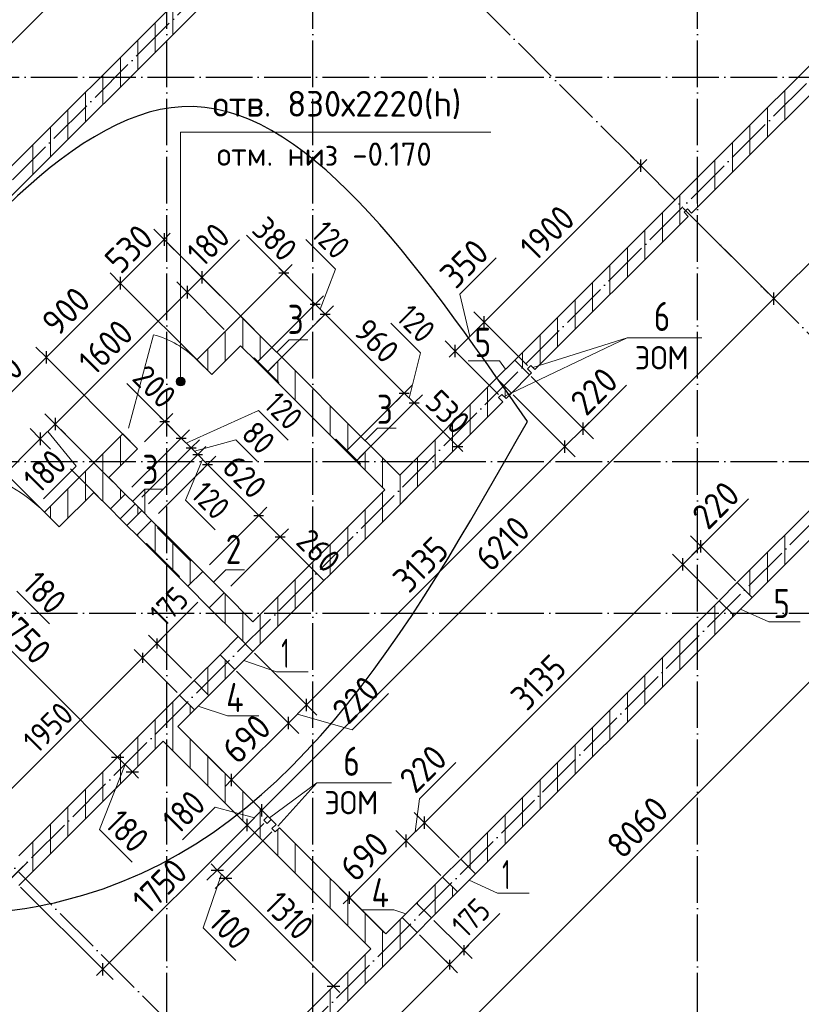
# Model space of a CAD drawing. Header units: millimetres. Extents: x -49773 to 2322955, y -3321 to 58485.
# Tile 59 of 256: x 280113 to 286818, y 20486 to 28937. Entities that reach past the tile are written whole.
import ezdxf

# ---------------------------------------------------------------- set-up
doc = ezdxf.new("R2010")
doc.units = ezdxf.units.MM
doc.linetypes.add('______11', pattern=[500, 400, -50, 0, -50])
doc.linetypes.add('______5', pattern=[1100, 800, -100, 100, -100])
for name, color, linetype, lineweight in [('Standard', 7, 'Continuous', 25), ('Высотная отметка (окна)', 7, 'Continuous', 13), ('Макрос окна_ общее', 7, 'Continuous', 13), ('Ограждение_ 2D надпись', 7, 'Continuous', 13), ('Размерная линия_ общее', 7, 'Continuous', 13), ('Размерная линия_ общее_1', 7, 'Continuous', 13), ('Стена_ общее', 7, 'Continuous', 35), ('Стена_ Сборный элемент', 7, 'Continuous', 35), ('тонкая', 7, 'Continuous', 25), ('Фундамент (1)', 7, 'Continuous', 35)]:
    doc.layers.add(name, color=color, linetype=linetype, lineweight=lineweight)
doc.layers.add('Осевая линия_ общее', color=7, linetype='______5', lineweight=13, true_color=0xa0a0a0)
doc.styles.add('ISOCPEUR', font='txt')

msp = doc.modelspace()

# ---------------------------------------------------------------- hatches: boundary and pattern name
at = {"layer": 'Высотная отметка (окна)', "linetype": 'Continuous', "lineweight": 13, "transparency": 33554687}
for points in [[(281461.5, 25849.7), (281526, 25849.7), (281512.5, 25863.2)], [(281461.5, 25849.7), (281512.5, 25863.2), (281475, 25863.2)], [(281475, 25863.2), (281512.5, 25863.2), (281493.8, 25868.5)], [(281456.3, 25830.9), (281531.3, 25830.9), (281526, 25849.7)], [(281456.3, 25830.9), (281526, 25849.7), (281461.5, 25849.7)], [(281461.5, 25812.2), (281531.3, 25830.9), (281456.3, 25830.9)], [(281461.5, 25812.2), (281526, 25812.2), (281531.3, 25830.9)], [(281475, 25798.7), (281526, 25812.2), (281461.5, 25812.2)], [(281475, 25798.7), (281512.5, 25798.7), (281526, 25812.2)], [(281512.5, 25798.7), (281475, 25798.7), (281493.8, 25793.4)]]:
    msp.add_hatch(color=7, dxfattribs=at).paths.add_polyline_path(points)

# ---------------------------------------------------------------- linework, layer by layer
at = {"layer": 'Высотная отметка (окна)', "color": 7, "linetype": 'Continuous', "lineweight": 13, "transparency": 33554687}
for p, q in [((284267.5, 25703.8), (285324.8, 26205.6)), ((281493.8, 25868.5), (281493.8, 25868.5)), ((281456.3, 25830.9), (281456.3, 25830.9)), ((281493.8, 25793.4), (281493.8, 25793.4)), ((281531.3, 25830.9), (281531.3, 25830.9))]:
    msp.add_line(p, q, dxfattribs=at)
msp.add_lwpolyline([(281493.8, 25830.9), (281493.8, 27972.9), (284153.8, 27972.9)], dxfattribs=at)
msp.add_circle((281493.8, 25830.9), 37.5, dxfattribs=at)
at = {"layer": 'Макрос окна_ общее', "color": 7, "linetype": 'Continuous', "lineweight": 13, "transparency": 33554687}
msp.add_line((281261.5, 26233.3), (281046.7, 25431.6), dxfattribs=at)
at = {"layer": 'Макрос окна_ общее', "color": 7, "linetype": 'Continuous', "lineweight": -3, "transparency": 33554687}
for p, q in [((282361.9, 26039.7), (282277, 26124.6)), ((282149.7, 25997.3), (282234.6, 25912.4)), ((284359.4, 26015), (284203.9, 25859.4)), ((284331.2, 25732.1), (284486.7, 25887.7)), ((283125.5, 25276), (283040.7, 25360.9)), ((282913.4, 25233.6), (282998.3, 25148.7)), ((281103.2, 24781.1), (281018.4, 24865.9)), ((280891.1, 24738.6), (280975.9, 24653.8)), ((281244.6, 24639.6), (281159.8, 24724.5)), ((281032.5, 24597.2), (281117.4, 24512.4)), ((281866.9, 24017.4), (281683.1, 24201.2)), ((286268.6, 24105.8), (286113.1, 23950.2)), ((281555.8, 24074), (281739.6, 23890.1)), ((286240.4, 23822.9), (286395.9, 23978.5)), ((281987.1, 23642.6), (281831.5, 23487)), ((281958.8, 23359.8), (282114.4, 23515.3)), ((281608.8, 23264.3), (281485.1, 23140.6)), ((281612.3, 23013.3), (281736.1, 23137)), ((283896.3, 21733.4), (283740.7, 21577.9)), ((283868, 21450.6), (284023.6, 21606.1)), ((283518, 21355.1), (283394.2, 21231.4)), ((283521.5, 21104.1), (283645.3, 21227.8))]:
    msp.add_line(p, q, dxfattribs=at)
at = {"layer": 'Макрос окна_ общее', "color": 7, "linetype": 'Continuous', "lineweight": 13, "transparency": 33554687}
for centre, radius in [((281046.7, 25431.6), 830), ((279370.8, 23755.8), 1350)]:
    msp.add_arc(centre, radius, 45, 75, dxfattribs=at)
at = {"layer": 'Ограждение_ 2D надпись', "color": 7, "linetype": 'Continuous', "lineweight": 13, "transparency": 33554687}
for p, q in [((281188, 24696.3), (281187.3, 24909.1)), ((282255.8, 22087), (282661.9, 22387.2))]:
    msp.add_line(p, q, dxfattribs=at)
for points in [[(284515, 25951.3), (285324.8, 26205.6), (285964.8, 26205.6)], [(282319.4, 26082.1), (282425.5, 26188.2), (282585.5, 26188.2)], [(283077.3, 25324.3), (283183.4, 25430.3), (283343.4, 25430.3)], [(281081.2, 24803.1), (281187.3, 24909.1), (281347.3, 24909.1)], [(281775, 24109.3), (281881, 24215.4), (282041, 24215.4)], [(282326.5, 22016.3), (282661.9, 22387.2), (283301.9, 22387.2)]]:
    msp.add_lwpolyline(points, dxfattribs=at)
at = {"layer": 'Осевая линия_ общее', "color": 253, "linetype": '______11', "lineweight": -3, "true_color": 0xa0a0a0, "transparency": 33554687}
for p, q in [((281376.6, 7354.9), (281376.6, 57434.9)), ((282626.6, 7354.9), (282626.6, 49944.9)), ((268028.8, 15539.2), (285190.3, 32700.6)), ((288563.2, 24561.9), (282100.2, 31024.8)), ((285926.6, 7354.9), (285926.6, 30574.9)), ((271019.9, 12548.1), (288181.4, 29709.6)), ((264706.6, 28444.9), (287736.6, 28444.9)), ((272929.1, 10638.9), (290090.5, 27800.4)), ((282863.9, 18862.6), (276401, 25325.5)), ((264706.6, 25144.9), (293526.6, 25144.9)), ((264706.6, 23844.9), (293526.6, 23844.9))]:
    msp.add_line(p, q, dxfattribs=at)
at = {"layer": 'Осевая линия_ общее', "color": 7, "linetype": 'Continuous', "lineweight": 13, "transparency": 33554687}
for points in [[(284281.7, 25937.2), (284229.7, 26009), (283959.7, 26009)], [(286295.9, 23878.5), (286538.6, 23767.8), (286808.6, 23767.8)], [(282036.6, 23437.5), (282317, 23340.7), (282587, 23340.7)], [(281643.8, 23044.8), (281894.6, 22961.2), (282164.6, 22961.2)], [(283969.5, 21552.1), (284212.2, 21441.4), (284482.2, 21441.4)], [(283426.6, 21263.8), (283322.1, 21298.6), (283052.1, 21298.6)]]:
    msp.add_lwpolyline(points, dxfattribs=at)
at = {"layer": 'Размерная линия_ общее', "color": 7, "linetype": 'Continuous', "lineweight": 13, "transparency": 33554687}
for p, q in [((276516.6, 25209.9), (282215.9, 30909.1)), ((286582.1, 26542.9), (288012, 27972.8)), ((285440.8, 27684.2), (285493.9, 27737.3)), ((284097.3, 26340.7), (285440.8, 27684.2)), ((281351.1, 27050.4), (280923.3, 26622.7)), ((281351.1, 27050.4), (281404.2, 27103.5)), ((281718.5, 26768.4), (281998.5, 27048.4)), ((283889.8, 26581.5), (284200.9, 26892.6)), ((281676, 26725.6), (281548.7, 26598.3)), ((281612.3, 26662), (281718.5, 26768.4)), ((281676, 26725.6), (281729, 26778.6)), ((280923.3, 26622.7), (280336.4, 26035.7)), ((282191, 22151.8), (286582.1, 26542.9)), ((283973.6, 26217), (283889.8, 26581.5)), ((283849.8, 26093.2), (284097.3, 26340.7)), ((280336.4, 26035.7), (279668.2, 25367.5)), ((283849.8, 26093.2), (283796.8, 26040.2)), ((285008.2, 25489.7), (285319.3, 25800.8)), ((280417.3, 25467), (280290.1, 25339.7)), ((284868.5, 25350.3), (285008.2, 25489.7)), ((284946.3, 25428.1), (284999.3, 25481.2)), ((280353.7, 25403.3), (280596.3, 25105.1)), ((284790.7, 25272.6), (284946.3, 25428.1)), ((280290.1, 25339.7), (278409.1, 23458.8)), ((282573.9, 23055.8), (284790.7, 25272.6)), ((280596.3, 25105.1), (280316.3, 24825.1)), ((286052.4, 24512.8), (286363.5, 24823.9)), ((282679.7, 19046.8), (288378.9, 24746.1)), ((285879.2, 24339.6), (286052.4, 24512.8)), ((285957, 24417.4), (286010, 24470.4)), ((285801.4, 24261.8), (285957, 24417.4)), ((283584.7, 22045.1), (285801.4, 24261.8)), ((280089.5, 24032.1), (280369.5, 23752.1)), ((282964.7, 22842.1), (283275.8, 23153.3)), ((282418.4, 22900.2), (282573.9, 23055.8)), ((282496.2, 22978), (282964.7, 22842.1)), ((280953.1, 22608.6), (281080.4, 22481.4)), ((281016.8, 22545), (280797.7, 21986.1)), ((281080.4, 22481.4), (281133.4, 22428.3)), ((283542.2, 22249.7), (283853.4, 22560.9)), ((281930.5, 22412.3), (281877.4, 22359.3)), ((283506.9, 21967.3), (283542.2, 22249.7)), ((281788.9, 22178.7), (281508.9, 21898.7)), ((282127.4, 22088.1), (281788.9, 22178.7)), ((282063.7, 22024.5), (282191, 22151.8)), ((280797.7, 21986.1), (281077.7, 21706.1)), ((280826.3, 20787.1), (282063.7, 22024.5)), ((283429.1, 21889.5), (283584.7, 22045.1)), ((282941.2, 21401.6), (283429.1, 21889.5)), ((281807.9, 21639.1), (281754.9, 21692.1)), ((281807.9, 21639.1), (281878.6, 21568.4)), ((281843.2, 21603.7), (281686.2, 21142.9)), ((282941.2, 21401.6), (282888.2, 21348.6)), ((281686.2, 21142.9), (281966.2, 20862.9)), ((280826.3, 20787.1), (280773.3, 20734)), ((282804.9, 20642), (282857.9, 20589))]:
    msp.add_line(p, q, dxfattribs=at)
at = {"layer": 'Размерная линия_ общее', "color": 253, "linetype": 'Continuous', "lineweight": -3, "true_color": 0xa0a0a0, "transparency": 33554687}
for p, q in [((285440.8, 27684.2), (285352.4, 27772.6)), ((285440.8, 27684.2), (285529.2, 27595.8)), ((285440.8, 27684.2), (285528.6, 27596.5)), ((281351.1, 27050.4), (281262.7, 27138.8)), ((281351.1, 27050.4), (281439.5, 26962.1)), ((281351.1, 27050.4), (282124.7, 26276.9)), ((281676, 26725.6), (281587.6, 26814)), ((280976.4, 26675.7), (280888, 26764.1)), ((281676, 26725.6), (281764.4, 26637.2)), ((281676, 26725.6), (281994.9, 26406.7)), ((280976.4, 26675.7), (281064.8, 26587.3)), ((280976.4, 26675.7), (281714.6, 25937.4)), ((281548.7, 26598.3), (281460.3, 26686.7)), ((286582.1, 26542.9), (286493.8, 26631.3)), ((281548.7, 26598.3), (281637.1, 26509.9)), ((286582.1, 26542.9), (286670.5, 26454.5)), ((284097.3, 26340.7), (284008.9, 26429.1)), ((284097.3, 26340.7), (284185.7, 26252.3)), ((284097.3, 26340.7), (284469, 25969)), ((280340, 26039.3), (280251.6, 26127.7)), ((283849.8, 26093.2), (283761.5, 26181.6)), ((280340, 26039.3), (280428.4, 25950.9)), ((280340, 26039.3), (281078.2, 25301)), ((283849.8, 26093.2), (283938.2, 26004.8)), ((283849.8, 26093.2), (284221.6, 25721.5)), ((280417.3, 25467), (280328.9, 25555.3)), ((280417.3, 25467), (280505.7, 25378.6)), ((284946.3, 25428.1), (284857.9, 25516.5)), ((279668.2, 25367.5), (280406.5, 24629.3)), ((280290.1, 25339.7), (280201.7, 25428.1)), ((284790.7, 25272.6), (284702.3, 25360.9)), ((284946.3, 25428.1), (285034.7, 25339.7)), ((280290.1, 25339.7), (280378.4, 25251.3)), ((280290.1, 25339.7), (280346.2, 25283.5)), ((284790.7, 25272.6), (284879.1, 25184.2)), ((280548.5, 25081.3), (280785.7, 24844)), ((285957, 24417.4), (285868.6, 24505.8)), ((285801.4, 24261.8), (285713, 24350.2)), ((285957, 24417.4), (286045.4, 24329)), ((285957, 24417.4), (286254.5, 24119.9)), ((285801.4, 24261.8), (285889.8, 24173.5)), ((285801.4, 24261.8), (286098.9, 23964.4)), ((280953.1, 22608.6), (281449.3, 23104.8)), ((282573.9, 23055.8), (282485.5, 23144.2)), ((282418.4, 22900.2), (282330, 22988.6)), ((282573.9, 23055.8), (282662.3, 22967.4)), ((281930.5, 22412.3), (281485.1, 22857.7)), ((282418.4, 22900.2), (282506.8, 22811.8)), ((280953.1, 22608.6), (281041.5, 22697)), ((280953.1, 22608.6), (280864.7, 22520.3)), ((281080.4, 22481.4), (281168.8, 22569.8)), ((281080.4, 22481.4), (280992, 22393)), ((281080.4, 22481.4), (281119.1, 22520)), ((281930.5, 22412.3), (281842.1, 22500.7)), ((281930.5, 22412.3), (282018.9, 22323.9)), ((282191, 22151.8), (282102.6, 22240.2)), ((282191, 22151.8), (282279.4, 22063.4)), ((282063.7, 22024.5), (281975.3, 22112.9)), ((283584.7, 22045.1), (283496.3, 22133.4)), ((281807.9, 21639.1), (282206.3, 22037.5)), ((282063.7, 22024.5), (282152.1, 21936.1)), ((283429.1, 21889.5), (283340.7, 21977.9)), ((283584.7, 22045.1), (283673, 21956.7)), ((283584.7, 22045.1), (283882.1, 21747.6)), ((281878.6, 21568.4), (282277, 21966.8)), ((283429.1, 21889.5), (283517.5, 21801.1)), ((283429.1, 21889.5), (283726.6, 21592)), ((281807.9, 21639.1), (281896.3, 21727.5)), ((281807.9, 21639.1), (281719.5, 21550.7)), ((281878.6, 21568.4), (281967, 21656.7)), ((281878.6, 21568.4), (281790.2, 21480)), ((280826.3, 20787.1), (280120.3, 21493)), ((282941.2, 21401.6), (282852.8, 21490)), ((282941.2, 21401.6), (283029.6, 21313.2)), ((282941.2, 21401.6), (283238.7, 21104.1)), ((280826.3, 20787.1), (280737.9, 20875.4)), ((280826.3, 20787.1), (280914.7, 20698.7)), ((282804.9, 20642), (282893.3, 20730.4)), ((282804.9, 20642), (282716.5, 20553.7)), ((282804.9, 20642), (282837.2, 20674.3))]:
    msp.add_line(p, q, dxfattribs=at)
at = {"layer": 'Размерная линия_ общее', "color": 7, "linetype": 'Continuous', "lineweight": 25, "transparency": 33554687}
for p, q in [((285440.8, 27631.2), (285440.8, 27737.3)), ((281351.1, 27103.5), (281351.1, 26997.4)), ((280976.4, 26728.7), (280976.4, 26622.6)), ((281676, 26778.6), (281676, 26672.6)), ((281548.7, 26651.4), (281548.7, 26545.3)), ((286582.1, 26489.9), (286582.1, 26595.9)), ((284097.3, 26287.7), (284097.3, 26393.8)), ((283849.8, 26040.2), (283849.8, 26146.3)), ((280340, 26092.3), (280340, 25986.3)), ((280417.3, 25520), (280417.3, 25413.9)), ((284946.3, 25375.1), (284946.3, 25481.2)), ((280290.1, 25392.7), (280290.1, 25286.6)), ((284790.7, 25219.5), (284790.7, 25325.6)), ((285957, 24364.4), (285957, 24470.4)), ((285801.4, 24208.8), (285801.4, 24314.9)), ((282573.9, 23002.7), (282573.9, 23108.8)), ((282418.4, 22847.2), (282418.4, 22953.2)), ((280900.1, 22608.6), (281006.2, 22608.6)), ((281027.4, 22481.4), (281133.4, 22481.4)), ((281930.5, 22359.3), (281930.5, 22465.3)), ((282191, 22098.7), (282191, 22204.8)), ((282063.7, 21971.5), (282063.7, 22077.5)), ((283584.7, 21992), (283584.7, 22098.1)), ((283429.1, 21836.5), (283429.1, 21942.5)), ((281754.9, 21639.1), (281860.9, 21639.1)), ((281825.6, 21568.4), (281931.6, 21568.4)), ((282941.2, 21348.6), (282941.2, 21454.6)), ((280826.3, 20734), (280826.3, 20840.1)), ((282751.9, 20642), (282857.9, 20642))]:
    msp.add_line(p, q, dxfattribs=at)
at = {"layer": 'Размерная линия_ общее', "color": 253, "linetype": 'Continuous', "lineweight": -3, "true_color": 0xa0a0a0, "transparency": 33554687}
for points in [[(286582.1, 26542.9), (286570.1, 26554.9), (286570.1, 26554.9), (285876.2, 27248.9)], [(281548.7, 26598.3), (281560.3, 26586.8), (281560.3, 26586.8), (281867.6, 26279.4)], [(284946.3, 25428.1), (284934.4, 25440), (284934.4, 25440), (284500.9, 25873.5)], [(284790.7, 25272.6), (284778.9, 25284.4), (284778.9, 25284.4), (284345.3, 25718)], [(280417.3, 25467), (280611.9, 25272.4), (280611.9, 25272.4), (280913, 24971.3)], [(282573.9, 23055.8), (282562, 23067.8), (282562, 23067.8), (282561.9, 23067.8), (282561.9, 23067.8), (282128.5, 23501.2)], [(282418.4, 22900.2), (282406.4, 22912.2), (282406.4, 22912.2), (282406.4, 22912.2), (282406.4, 22912.2), (281973, 23345.6)], [(282191, 22151.8), (282179, 22163.8), (282179, 22163.8), (282179, 22163.8), (282179, 22163.8), (281485.1, 22857.7)], [(282063.7, 22024.5), (282051.7, 22036.5), (282051.7, 22036.5), (282051.7, 22036.5), (282051.7, 22036.5), (281357.8, 22730.4)]]:
    msp.add_lwpolyline(points, dxfattribs=at)
at = {"layer": 'Размерная линия_ общее', "color": 7, "linetype": 'Continuous', "lineweight": 13, "transparency": 33554687}
for points in [[(281548.7, 26598.3), (281469.6, 26519.2), (281469.6, 26519.2), (280417.3, 25467)], [(279715.7, 23846.1), (280364.9, 23196.9), (280364.9, 23196.9), (280953.1, 22608.6)], [(281930.5, 22412.3), (281999.8, 22481.6), (281999.8, 22481.6), (282418.4, 22900.2)], [(281878.6, 21568.4), (282070.1, 21376.9), (282070.1, 21376.9), (282804.9, 20642)]]:
    msp.add_lwpolyline(points, dxfattribs=at)
at = {"layer": 'Размерная линия_ общее_1', "color": 7, "linetype": 'Continuous', "lineweight": 13, "transparency": 33554687}
for p, q in [((282340.4, 26804.1), (282057.6, 27086.9)), ((282821.4, 26796.2), (282566.8, 27050.7)), ((282379.5, 26764.5), (282337.1, 26806.9)), ((282513.9, 26630.1), (282340.4, 26804.1)), ((282690.7, 26453.4), (282821.4, 26796.2)), ((282379.5, 26764.5), (282648.2, 26495.8)), ((282648.2, 26495.8), (282733.1, 26410.9)), ((282733.1, 26410.9), (283411.9, 25732.1)), ((283552.4, 26078.1), (283297.9, 26332.7)), ((283454.3, 25689.7), (283552.4, 26078.1)), ((281314, 25531.1), (281031.1, 25814)), ((283411.9, 25732.1), (283496.8, 25647.3)), ((283496.8, 25647.3), (283871.5, 25272.5)), ((281427.8, 25416.8), (281314, 25531.1)), ((281357.1, 25487.5), (281314.7, 25529.9)), ((281540.9, 25303.6), (282160.6, 25583.6)), ((282160.6, 25583.6), (282415.2, 25329)), ((281357.1, 25487.5), (281498.5, 25346.1)), ((281498.5, 25346.1), (281583.4, 25261.2)), ((281611.7, 25232.9), (281967, 25331.7)), ((281967, 25331.7), (282150.9, 25147.9)), ((283871.5, 25272.5), (283914, 25230.1)), ((281583.4, 25261.2), (281639.9, 25204.6)), ((281639.9, 25204.6), (281724.8, 25119.8)), ((281682.4, 25162.2), (281535.5, 24814.1)), ((281724.8, 25119.8), (282163.2, 24681.4)), ((281535.5, 24814.1), (281790.1, 24559.5)), ((282163.2, 24681.4), (282347, 24497.5)), ((282255.1, 24589.4), (282435.9, 24409.3)), ((282347, 24497.5), (282389.5, 24455.1)), ((282435.9, 24409.3), (282718.7, 24126.4)), ((281386.8, 23682.1), (281641.3, 23936.6)), ((281227.9, 23521.5), (281386.8, 23682.1)), ((281289.7, 23583.4), (281166, 23459.6)), ((281289.7, 23583.4), (281332.2, 23625.8)), ((281166, 23459.6), (279787.1, 22080.8)), ((283976.2, 21010.3), (284230.8, 21264.8)), ((283860.6, 20888.7), (283976.2, 21010.3)), ((283922.5, 20950.6), (283964.9, 20993)), ((283922.5, 20950.6), (283798.8, 20826.9)), ((283798.8, 20826.9), (282292.6, 19320.7))]:
    msp.add_line(p, q, dxfattribs=at)
at = {"layer": 'Размерная линия_ общее_1', "color": 253, "linetype": 'Continuous', "lineweight": -3, "true_color": 0xa0a0a0, "transparency": 33554687}
for p, q in [((282379.5, 26764.5), (282450.3, 26835.2)), ((282379.5, 26764.5), (281908.1, 26293)), ((282379.5, 26764.5), (282308.8, 26693.8)), ((282648.2, 26495.8), (282719, 26566.5)), ((282648.2, 26495.8), (282176.8, 26024.3)), ((282648.2, 26495.8), (282577.5, 26425.1)), ((282733.1, 26410.9), (282803.8, 26481.7)), ((282733.1, 26410.9), (282261.6, 25939.5)), ((282733.1, 26410.9), (282662.4, 26340.2)), ((283411.9, 25732.1), (283482.6, 25802.8)), ((283411.9, 25732.1), (282940.5, 25260.7)), ((283411.9, 25732.1), (283341.2, 25661.4)), ((283496.8, 25647.3), (283567.5, 25718)), ((283496.8, 25647.3), (283025.3, 25175.8)), ((283496.8, 25647.3), (283426.1, 25576.6)), ((281357.1, 25487.5), (281427.8, 25558.2)), ((281357.1, 25487.5), (281286.4, 25416.8)), ((281498.5, 25346.1), (281569.2, 25416.8)), ((281498.5, 25346.1), (281427.8, 25275.3)), ((281583.4, 25261.2), (281654.1, 25331.9)), ((281639.9, 25204.6), (281710.6, 25275.3)), ((283871.5, 25272.5), (283400.1, 24801)), ((283871.5, 25272.5), (283800.8, 25201.8)), ((283871.5, 25272.5), (283942.3, 25343.2)), ((281583.4, 25261.2), (281512.7, 25190.5)), ((281639.9, 25204.6), (281569.2, 25133.9)), ((281724.8, 25119.8), (281795.5, 25190.5)), ((281724.8, 25119.8), (281654.1, 25049.1)), ((282163.2, 24681.4), (281741, 24259.1)), ((282163.2, 24681.4), (282092.5, 24610.7)), ((282163.2, 24681.4), (282233.9, 24752.1)), ((282347, 24497.5), (282417.8, 24568.2)), ((282347, 24497.5), (281924.8, 24075.3)), ((282347, 24497.5), (282276.3, 24426.8)), ((281289.7, 23583.4), (281219, 23654.1)), ((281289.7, 23583.4), (281360.5, 23512.7)), ((281289.7, 23583.4), (281587.6, 23285.5)), ((281166, 23459.6), (281095.3, 23530.3)), ((281166, 23459.6), (281236.7, 23388.9)), ((281166, 23459.6), (281463.8, 23161.8)), ((279742.2, 21270.5), (280182.2, 21710.5)), ((283922.5, 20950.6), (283851.8, 21021.3)), ((283798.8, 20826.9), (283728.1, 20897.6)), ((283922.5, 20950.6), (283993.2, 20879.9)), ((283798.8, 20826.9), (283869.5, 20756.1))]:
    msp.add_line(p, q, dxfattribs=at)
at = {"layer": 'Размерная линия_ общее_1', "color": 7, "linetype": 'Continuous', "lineweight": 25, "transparency": 33554687}
for p, q in [((282337.1, 26764.5), (282422, 26764.5)), ((282605.8, 26495.8), (282690.7, 26495.8)), ((282690.7, 26410.9), (282775.5, 26410.9)), ((283369.5, 25732.1), (283454.3, 25732.1)), ((283454.3, 25647.3), (283539.2, 25647.3)), ((281314.7, 25487.5), (281399.5, 25487.5)), ((281456.1, 25346.1), (281540.9, 25346.1)), ((283829.1, 25272.5), (283914, 25272.5)), ((281540.9, 25261.2), (281625.8, 25261.2)), ((281597.5, 25204.6), (281682.4, 25204.6)), ((281682.4, 25119.8), (281767.2, 25119.8)), ((282120.8, 24681.4), (282205.6, 24681.4)), ((282304.6, 24497.5), (282389.5, 24497.5)), ((281289.7, 23625.8), (281289.7, 23540.9)), ((281166, 23502), (281166, 23417.2)), ((283922.5, 20993), (283922.5, 20908.2)), ((283798.8, 20869.3), (283798.8, 20784.4))]:
    msp.add_line(p, q, dxfattribs=at)
at = {"layer": 'Размерная линия_ общее_1', "color": 253, "linetype": 'Continuous', "lineweight": -3, "true_color": 0xa0a0a0, "transparency": 33554687}
for points in [[(281357.1, 25487.5), (281257.1, 25387.4), (281257.1, 25387.4), (281183.3, 25313.7)], [(281498.5, 25346.1), (281351.9, 25199.4), (281351.9, 25199.4), (281076.3, 24923.8)], [(281583.4, 25261.2), (281408.8, 25086.6), (281408.8, 25086.6), (281161.1, 24839)], [(281639.9, 25204.6), (281446.7, 25011.4), (281446.7, 25011.4), (281217.7, 24782.4)], [(281724.8, 25119.8), (281503.6, 24898.6), (281503.6, 24898.6), (281302.5, 24697.5)], [(283922.5, 20950.6), (283905.5, 20967.6), (283905.5, 20967.6), (283666.5, 21206.6)], [(283798.8, 20826.9), (283782.1, 20843.6), (283782.1, 20843.6), (283542.7, 21082.9)]]:
    msp.add_lwpolyline(points, dxfattribs=at)
at = {"layer": 'Стена_ общее', "color": 7, "linetype": 'Continuous', "lineweight": 35, "transparency": 33554687}
for p, q in [((283203.3, 30841), (276987.9, 24625.5)), ((277115.1, 24498.2), (283330.6, 30713.7)), ((287164.6, 28820.1), (286194.4, 27849.9)), ((286321.7, 27722.6), (287291.9, 28692.9)), ((286194.4, 27849.9), (284359.4, 26015)), ((285876.2, 27277.1), (286321.7, 27722.6)), ((285840.8, 27312.5), (285812.6, 27284.2)), ((285876.2, 27277.1), (285840.8, 27312.5)), ((284532.7, 25933.6), (285847.9, 27248.9)), ((285812.6, 27284.2), (285847.9, 27248.9)), ((282008.3, 26393.3), (281852.8, 26237.7)), ((282277, 26124.6), (282008.3, 26393.3)), ((281852.8, 26237.7), (281633.6, 26018.5)), ((281760.8, 25891.2), (282008.3, 26138.7)), ((282008.3, 26138.7), (282149.7, 25997.3)), ((282277, 26124.6), (282149.7, 25997.3)), ((282234.6, 25912.4), (282361.9, 26039.7)), ((283040.7, 25360.9), (282361.9, 26039.7)), ((281760.8, 25891.2), (281633.5, 26018.5)), ((284486.7, 25887.7), (284359.4, 26015)), ((284497.3, 25969), (284469, 25940.7)), ((284532.7, 25933.6), (284497.3, 25969)), ((282234.6, 25912.4), (282913.4, 25233.6)), ((284203.9, 25859.4), (283373, 25028.5)), ((284203.9, 25859.4), (284331.2, 25732.1)), ((284469, 25940.7), (284504.4, 25905.4)), ((284486.7, 25887.7), (284504.4, 25905.4)), ((288103.6, 25940.7), (286268.6, 24105.8)), ((286395.9, 23978.5), (288230.9, 25813.4)), ((284249.8, 25721.5), (284221.6, 25693.2)), ((284221.6, 25693.2), (284256.9, 25657.9)), ((284285.2, 25686.2), (284249.8, 25721.5)), ((284285.2, 25686.2), (284331.2, 25732.1)), ((283500.3, 24901.3), (284256.9, 25657.9)), ((280997.2, 25382.1), (280749.7, 25134.6)), ((280997.2, 25382.1), (281124.4, 25254.8)), ((283040.7, 25360.9), (282913.4, 25233.6)), ((282998.3, 25148.7), (283125.5, 25276)), ((283373, 25028.5), (283125.5, 25276)), ((280876.9, 25007.3), (281124.4, 25254.8)), ((280749.7, 25134.6), (280622.4, 25007.3)), ((282998.3, 25148.7), (283245.8, 24901.3)), ((280622.4, 25007.3), (280325.4, 24710.3)), ((281018.4, 24865.9), (280876.9, 25007.3)), ((280452.7, 24583.1), (280749.7, 24880.1)), ((280749.7, 24880.1), (280891.1, 24738.6)), ((281018.4, 24865.9), (280891.1, 24738.6)), ((283245.8, 24901.3), (282114.4, 23769.9)), ((283373, 24774), (283500.3, 24901.3)), ((280975.9, 24653.8), (281103.2, 24781.1)), ((281159.8, 24724.5), (281103.2, 24781.1)), ((282114.4, 23515.3), (283373, 24774)), ((280452.7, 24583.1), (280325.4, 24710.3)), ((281159.8, 24724.5), (281032.5, 24597.2)), ((280975.9, 24653.8), (281032.5, 24597.2)), ((281117.4, 24512.4), (281244.6, 24639.6)), ((281683.1, 24201.2), (281244.6, 24639.6)), ((281117.4, 24512.4), (281555.8, 24074)), ((281683.1, 24201.2), (281555.8, 24074)), ((286395.9, 23978.5), (286268.6, 24105.8)), ((281739.6, 23890.1), (281866.9, 24017.4)), ((282114.4, 23769.9), (281866.9, 24017.4)), ((286113.1, 23950.2), (283896.3, 21733.4)), ((286113.1, 23950.2), (286240.4, 23822.9)), ((281739.6, 23890.1), (281987.1, 23642.6)), ((284023.6, 21606.1), (286240.4, 23822.9)), ((281987.1, 23642.6), (282114.4, 23515.3)), ((281831.5, 23487), (281608.8, 23264.3)), ((281831.5, 23487), (281958.8, 23359.8)), ((281736.1, 23137), (281958.8, 23359.8)), ((281736.1, 23137), (281608.8, 23264.3)), ((281485.1, 23140.6), (280106.2, 21761.7)), ((281485.1, 23140.6), (281612.3, 23013.3)), ((281470.9, 22871.9), (281612.3, 23013.3)), ((282241.7, 22101.1), (281470.9, 22871.9)), ((280106.2, 21507.1), (281343.6, 22744.6)), ((281343.6, 22744.6), (283125.5, 20962.7)), ((282241.7, 22101.1), (282206.3, 22065.8)), ((282206.3, 22065.8), (282234.6, 22037.5)), ((282234.6, 22037.5), (282270, 22072.8)), ((282312.4, 22030.4), (282270, 22072.8)), ((282312.4, 22030.4), (282277, 21995.1)), ((282277, 21995.1), (282305.3, 21966.8)), ((282305.3, 21966.8), (282340.7, 22002.1)), ((283252.8, 21090), (282340.7, 22002.1)), ((284023.6, 21606.1), (283896.3, 21733.4)), ((283740.7, 21577.9), (283518, 21355.1)), ((283740.7, 21577.9), (283868, 21450.6)), ((283645.3, 21227.8), (283868, 21450.6)), ((283645.3, 21227.8), (283518, 21355.1)), ((283394.2, 21231.4), (283252.8, 21090)), ((283394.2, 21231.4), (283521.5, 21104.1)), ((282015.4, 19598), (283521.5, 21104.1)), ((283125.5, 20962.7), (281888.1, 19725.2))]:
    msp.add_line(p, q, dxfattribs=at)
at = {"layer": 'Стена_ общее', "color": 253, "linetype": '______5', "lineweight": 18, "true_color": 0xababab, "transparency": 33554687}
for p, q in [((281426.6, 28809.7), (281426.6, 29064.3)), ((281126.6, 28509.7), (281126.6, 28764.3)), ((280826.6, 28209.7), (280826.6, 28464.3)), ((280526.6, 27909.7), (280526.6, 28164.3)), ((286526.6, 27927.6), (286526.6, 28182.1)), ((280226.6, 27609.7), (280226.6, 27864.3)), ((286226.6, 27817.6), (286226.6, 27882.1)), ((286226.6, 27627.6), (286226.6, 27817.6)), ((285926.6, 27327.6), (285926.6, 27582.1)), ((285626.6, 27027.6), (285626.6, 27282.1)), ((285326.6, 26727.6), (285326.6, 26982.1)), ((285026.6, 26427.6), (285026.6, 26682.1)), ((284726.6, 26127.6), (284726.6, 26382.1)), ((281726.6, 25925.4), (281726.6, 26111.6)), ((284426.6, 25947.8), (284426.6, 26082.1)), ((284126.6, 25527.6), (284126.6, 25782.1)), ((283826.6, 25227.6), (283826.6, 25482.1)), ((280826.6, 25057.6), (280826.6, 25211.6)), ((283526.6, 24927.6), (283526.6, 25182.1)), ((283226.6, 24627.6), (283226.6, 24882.1)), ((281126.6, 24503.1), (281126.6, 24521.6)), ((282926.6, 24327.6), (282926.6, 24582.1)), ((281426.6, 24203.1), (281426.6, 24457.6)), ((282626.6, 24027.6), (282626.6, 24282.1)), ((282326.6, 23727.6), (282326.6, 23982.1)), ((286226.6, 23809.2), (286226.6, 23836.6)), ((285926.6, 23509.2), (285926.6, 23763.8)), ((282026.6, 23603.1), (282026.6, 23682.1)), ((285626.6, 23209.2), (285626.6, 23463.8)), ((285326.6, 22909.2), (285326.6, 23163.8)), ((281426.6, 22827.6), (281426.6, 23082.1)), ((281426.6, 22661.6), (281426.6, 22827.6)), ((285026.6, 22609.2), (285026.6, 22863.8)), ((281126.6, 22527.6), (281126.6, 22782.1)), ((281726.6, 22361.6), (281726.6, 22616.1)), ((284726.6, 22309.2), (284726.6, 22563.8)), ((280826.6, 22227.6), (280826.6, 22482.2)), ((282026.6, 22061.6), (282026.6, 22316.1)), ((284426.6, 22009.2), (284426.6, 22263.8)), ((280526.6, 21927.6), (280526.6, 22182.2)), ((282326.6, 21761.6), (282326.6, 21988.1)), ((284126.6, 21709.2), (284126.6, 21963.8)), ((280226.6, 21627.6), (280226.6, 21882.2)), ((282626.6, 21461.6), (282626.6, 21716.2)), ((283826.6, 21409.2), (283826.6, 21492)), ((282926.6, 21161.6), (282926.6, 21416.2)), ((283226.6, 21063.8), (283226.6, 21116.2)), ((283226.6, 20809.2), (283226.6, 21063.8)), ((282926.6, 20509.2), (282926.6, 20763.8))]:
    msp.add_line(p, q, dxfattribs=at)
at = {"layer": 'Стена_ общее', "color": 253, "linetype": '______11', "lineweight": 18, "true_color": 0xababab, "transparency": 33554687}
for p, q in [((281276.6, 28659.7), (281276.6, 28914.3)), ((280976.6, 28359.7), (280976.6, 28614.3)), ((280676.6, 28059.7), (280676.6, 28314.3)), ((286676.6, 28077.6), (286676.6, 28332.1)), ((280376.6, 27759.7), (280376.6, 28014.3)), ((286376.6, 27777.6), (286376.6, 28032.1)), ((286076.6, 27477.6), (286076.6, 27732.1)), ((285776.6, 27177.6), (285776.6, 27432.1)), ((285476.6, 26877.6), (285476.6, 27132.1)), ((285176.6, 26577.6), (285176.6, 26832.1)), ((284876.6, 26277.6), (284876.6, 26532.1)), ((281876.6, 26222.5), (281876.6, 26261.6)), ((281876.6, 26007), (281876.6, 26222.5)), ((282176.6, 26024.2), (282176.6, 26224.9)), ((284576.6, 25977.6), (284576.6, 26232.1)), ((284276.6, 25694.7), (284276.6, 25786.7)), ((283976.6, 25377.6), (283976.6, 25632.1)), ((280976.6, 25107), (280976.6, 25361.6)), ((283676.6, 25077.6), (283676.6, 25332.1)), ((283076.6, 25070.4), (283076.6, 25227.1)), ((280676.6, 24953.1), (280676.6, 25061.6)), ((283376.6, 25025), (283376.6, 25032.1)), ((280676.6, 24807), (280676.6, 24953.1)), ((283076.6, 24477.6), (283076.6, 24732.1)), ((280976.6, 24653.1), (280976.6, 24654.5)), ((281276.6, 24353.1), (281276.6, 24607.6)), ((282776.6, 24177.6), (282776.6, 24432.1)), ((281576.6, 24094.8), (281576.6, 24307.6)), ((282476.6, 23877.6), (282476.6, 24132.1)), ((282176.6, 23577.6), (282176.6, 23832.1)), ((286076.6, 23659.2), (286076.6, 23913.8)), ((285776.6, 23359.2), (285776.6, 23613.8)), ((281876.6, 23277.6), (281876.6, 23442)), ((285476.6, 23059.2), (285476.6, 23313.8)), ((281576.6, 22977.6), (281576.6, 23049)), ((285176.6, 22759.2), (285176.6, 23013.8)), ((281276.6, 22677.6), (281276.6, 22932.1)), ((281576.6, 22511.6), (281576.6, 22766.2)), ((284876.6, 22459.2), (284876.6, 22713.8)), ((280976.6, 22377.6), (280976.6, 22632.1)), ((281876.6, 22211.6), (281876.6, 22466.2)), ((284576.6, 22159.2), (284576.6, 22413.8)), ((280676.6, 22077.6), (280676.6, 22332.1)), ((282176.6, 21911.6), (282176.6, 22166.2)), ((284276.6, 21859.2), (284276.6, 22113.8)), ((280376.6, 21777.6), (280376.6, 22032.1)), ((282476.6, 21611.6), (282476.6, 21866.2)), ((283976.6, 21653.1), (283976.6, 21813.8)), ((282776.6, 21311.6), (282776.6, 21566.2)), ((283076.6, 21011.6), (283076.6, 21266.2)), ((283376.6, 20959.2), (283376.6, 21213.8)), ((283076.6, 20659.2), (283076.6, 20913.8)), ((282776.6, 20359.2), (282776.6, 20613.8))]:
    msp.add_line(p, q, dxfattribs=at)
at = {"layer": 'Стена_ общее', "color": 253, "linetype": '______5', "lineweight": 18, "true_color": 0xababab, "transparency": 33554687}
for points in [[(282026.6, 26120.4), (282026.6, 26123.5), (282026.6, 26123.5), (282026.6, 26374.9)], [(282326.6, 25820.4), (282326.6, 25874.7), (282326.6, 25874.7), (282326.6, 26004.5)], [(282626.6, 25520.4), (282626.6, 25625.9), (282626.6, 25625.9), (282626.6, 25774.9)], [(282926.6, 25246.8), (282926.6, 25377.1), (282926.6, 25377.1), (282926.6, 25474.9)], [(283226.6, 24920.4), (283226.6, 25128.2), (283226.6, 25128.2), (283226.6, 25174.9)], [(280826.6, 24803.1), (280826.6, 25057.6), (280826.6, 25057.6), (280826.6, 25057.6), (280826.6, 25057.6)], [(280526.6, 24657), (280526.6, 24897.7), (280526.6, 24897.7), (280526.6, 24911.6)], [(281126.6, 24691.3), (281126.6, 24757.6), (281126.6, 24757.6), (281126.6, 24757.6), (281126.6, 24757.6)], [(286526.6, 24109.2), (286526.6, 24363.8), (286526.6, 24363.8), (286526.6, 24363.8)], [(282026.6, 23682.1), (282026.6, 23857.6), (282026.6, 23857.6)], [(281726.6, 23146.5), (281726.6, 23382.1), (281726.6, 23382.1)], [(283526.6, 21346.5), (283526.6, 21363.8), (283526.6, 21363.8), (283526.6, 21363.8)]]:
    msp.add_lwpolyline(points, dxfattribs=at)
at = {"layer": 'Стена_ общее', "color": 253, "linetype": '______11', "lineweight": 18, "true_color": 0xababab, "transparency": 33554687}
for points in [[(282476.6, 25670.4), (282476.6, 25750.3), (282476.6, 25750.3), (282476.6, 25925)], [(282776.6, 25370.4), (282776.6, 25501.5), (282776.6, 25501.5), (282776.6, 25624.9)], [(283376.6, 24777.6), (283376.6, 25003.8), (283376.6, 25003.8), (283376.6, 25024.9)], [(280976.6, 24824.2), (280976.6, 24907.6), (280976.6, 24907.6), (280976.6, 24907.6), (280976.6, 24907.6)], [(280376.6, 24659.1), (280376.6, 24725.9), (280376.6, 24725.9), (280376.6, 24761.6)], [(286676.6, 24259.2), (286676.6, 24513.8), (286676.6, 24513.8), (286676.6, 24513.8)], [(286376.6, 23997.8), (286376.6, 24213.8), (286376.6, 24213.8), (286376.6, 24213.8)], [(281876.6, 23753.1), (281876.6, 24007.6), (281876.6, 24007.6)], [(283676.6, 21259.2), (283676.6, 21513.8), (283676.6, 21513.8), (283676.6, 21513.8)]]:
    msp.add_lwpolyline(points, dxfattribs=at)
at = {"layer": 'Стена_ Сборный элемент', "color": 7, "linetype": 'Continuous', "lineweight": 13, "transparency": 33554687}
for p, q in [((282117.9, 26029.1), (282125, 26036.2)), ((282117.9, 26029.1), (282125, 26036.2)), ((282117.9, 26029.1), (282125, 26036.2)), ((282117.9, 26029.1), (282125, 26036.2)), ((282117.9, 26029.1), (282330.1, 25817)), ((282330.1, 25817), (282117.9, 26029.1)), ((282117.9, 26029.1), (282117.9, 26029.1)), ((282117.9, 26029.1), (282330.1, 25817)), ((282330.1, 25817), (282117.9, 26029.1)), ((282117.9, 26029.1), (282117.9, 26029.1)), ((282125, 26036.2), (282337.1, 25824)), ((282337.1, 25824), (282125, 26036.2)), ((282125, 26036.2), (282125, 26036.2)), ((282125, 26036.2), (282337.1, 25824)), ((282337.1, 25824), (282125, 26036.2)), ((282125, 26036.2), (282125, 26036.2)), ((282330.1, 25817), (282337.1, 25824)), ((282330.1, 25817), (282337.1, 25824)), ((282330.1, 25817), (282337.1, 25824)), ((282330.1, 25817), (282337.1, 25824)), ((282330.1, 25817), (282330.1, 25817)), ((282330.1, 25817), (282330.1, 25817)), ((282337.1, 25824), (282337.1, 25824)), ((282337.1, 25824), (282337.1, 25824)), ((282818, 25329.1), (282825, 25336.1)), ((282818, 25329.1), (282825, 25336.1)), ((282818, 25329.1), (282825, 25336.1)), ((282818, 25329.1), (282825, 25336.1)), ((283030.1, 25116.9), (282818, 25329.1)), ((282818, 25329.1), (282818, 25329.1)), ((282818, 25329.1), (283030.1, 25116.9)), ((283030.1, 25116.9), (282818, 25329.1)), ((282818, 25329.1), (282818, 25329.1)), ((282818, 25329.1), (283030.1, 25116.9)), ((283037.2, 25124), (282825, 25336.1)), ((282825, 25336.1), (282825, 25336.1)), ((282825, 25336.1), (283037.2, 25124)), ((283037.2, 25124), (282825, 25336.1)), ((282825, 25336.1), (282825, 25336.1)), ((282825, 25336.1), (283037.2, 25124)), ((283030.1, 25116.9), (283037.2, 25124)), ((283030.1, 25116.9), (283037.2, 25124)), ((283030.1, 25116.9), (283037.2, 25124)), ((283030.1, 25116.9), (283037.2, 25124)), ((283030.1, 25116.9), (283030.1, 25116.9)), ((283030.1, 25116.9), (283030.1, 25116.9)), ((283037.2, 25124), (283037.2, 25124)), ((283037.2, 25124), (283037.2, 25124)), ((281294.1, 24576), (281301.2, 24583.1)), ((281294.1, 24576), (281301.2, 24583.1)), ((281294.1, 24576), (281301.2, 24583.1)), ((281294.1, 24576), (281301.2, 24583.1)), ((281577, 24293.2), (281294.1, 24576)), ((281294.1, 24576), (281294.1, 24576)), ((281294.1, 24576), (281577, 24293.2)), ((281577, 24293.2), (281294.1, 24576)), ((281294.1, 24576), (281294.1, 24576)), ((281294.1, 24576), (281577, 24293.2)), ((281584.1, 24300.2), (281301.2, 24583.1)), ((281301.2, 24583.1), (281301.2, 24583.1)), ((281301.2, 24583.1), (281584.1, 24300.2)), ((281584.1, 24300.2), (281301.2, 24583.1)), ((281301.2, 24583.1), (281301.2, 24583.1)), ((281301.2, 24583.1), (281584.1, 24300.2)), ((281202.2, 24441.6), (281195.1, 24434.6)), ((281202.2, 24441.6), (281195.1, 24434.6)), ((281202.2, 24441.6), (281195.1, 24434.6)), ((281202.2, 24441.6), (281195.1, 24434.6)), ((281478, 24151.7), (281195.1, 24434.6)), ((281195.1, 24434.6), (281195.1, 24434.6)), ((281195.1, 24434.6), (281478, 24151.7)), ((281478, 24151.7), (281195.1, 24434.6)), ((281195.1, 24434.6), (281195.1, 24434.6)), ((281195.1, 24434.6), (281478, 24151.7)), ((281485.1, 24158.8), (281202.2, 24441.6)), ((281202.2, 24441.6), (281202.2, 24441.6)), ((281202.2, 24441.6), (281485.1, 24158.8)), ((281485.1, 24158.8), (281202.2, 24441.6)), ((281202.2, 24441.6), (281202.2, 24441.6)), ((281202.2, 24441.6), (281485.1, 24158.8)), ((281577, 24293.2), (281584.1, 24300.2)), ((281577, 24293.2), (281584.1, 24300.2)), ((281577, 24293.2), (281584.1, 24300.2)), ((281577, 24293.2), (281584.1, 24300.2)), ((281577, 24293.2), (281577, 24293.2)), ((281577, 24293.2), (281577, 24293.2)), ((281584.1, 24300.2), (281584.1, 24300.2)), ((281584.1, 24300.2), (281584.1, 24300.2)), ((281485.1, 24158.8), (281478, 24151.7)), ((281485.1, 24158.8), (281478, 24151.7)), ((281485.1, 24158.8), (281478, 24151.7)), ((281485.1, 24158.8), (281478, 24151.7)), ((281478, 24151.7), (281478, 24151.7)), ((281478, 24151.7), (281478, 24151.7)), ((281485.1, 24158.8), (281485.1, 24158.8)), ((281485.1, 24158.8), (281485.1, 24158.8))]:
    msp.add_line(p, q, dxfattribs=at)
at = {"layer": 'тонкая'}
msp.add_spline([(284468.8, 25489.6), (280475.7, 21373.5), (278516, 21568.2), (277790.8, 24325.1), (278612.9, 25716), (281505.4, 28190.3), (284468.8, 25489.6)], degree=3, dxfattribs=at)

# ---------------------------------------------------------------- texts
at = {"layer": 'Standard', "color": 7, "linetype": 'Continuous', "lineweight": 25, "transparency": 33554687, "char_height": 250, "attachment_point": 7, "style": 'ISOCPEUR'}
for s, insert, width in [('\\W0.78;5', (284014.9, 26042.5), 271.994), ('\\W0.78;5', (286578.3, 23801.3), 272.004), ('\\W0.56;1', (282356.7, 23374.2), 194.435), ('\\W0.80;4', (281884.3, 22994.7), 299.872), ('\\W0.56;1', (284252, 21474.9), 194.444), ('\\W0.80;4', (283130.9, 21319.3), 299.872)]:
    msp.add_mtext(s, dxfattribs=dict(at, insert=insert, width=width))
at = {"layer": 'Высотная отметка (окна)', "color": 7, "linetype": 'Continuous', "lineweight": 25, "transparency": 33554687, "insert": (281768.8, 28083.5), "char_height": 220, "width": 2372.323, "attachment_point": 7, "style": 'ISOCPEUR'}
msp.add_mtext('\\W0.98;отв. 830х2220(h)', dxfattribs=at)
at = {"layer": 'Высотная отметка (окна)', "color": 7, "linetype": 'Continuous', "lineweight": 18, "transparency": 33554687, "insert": (281804.1, 27682.9), "char_height": 200, "width": 2004.836, "attachment_point": 7, "style": 'ISOCPEUR'}
msp.add_mtext('\\W0.96;отм. низ -0.170', dxfattribs=at)
at = {"layer": 'Ограждение_ 2D надпись', "color": 7, "linetype": 'Continuous', "lineweight": 25, "transparency": 33554687, "char_height": 250, "width": 272.004, "attachment_point": 7, "style": 'ISOCPEUR'}
for insert in [(285552.3, 26265.6), (282889.4, 22447.2)]:
    msp.add_mtext('\\W0.78;6', dxfattribs=dict(at, insert=insert))
at = {"layer": 'Ограждение_ 2D надпись', "color": 7, "linetype": 'Continuous', "lineweight": 18, "transparency": 33554687, "char_height": 200, "width": 592.376, "attachment_point": 7, "style": 'ISOCPEUR'}
for insert in [(285389.8, 25935.6), (282726.9, 22117.2)]:
    msp.add_mtext('\\W0.93;ЭОМ', dxfattribs=dict(at, insert=insert))
at = {"layer": 'Размерная линия_ общее', "color": 7, "linetype": 'Continuous', "lineweight": 25, "transparency": 33554687, "char_height": 220, "attachment_point": 7, "style": 'ISOCPEUR'}
for s, insert, width, rotation in [('\\W0.87;1900', (284539.3, 26853.4), 666.905, 45), ('\\W0.83;180', (281683.2, 26803.7), 508.572, 45), ('{\\W0.9100;530}', (280978.7, 26743.3), 562.001, 45), ('\\W0.91;350', (283854.4, 26616.8), 561.99, 45), ('{\\W0.9100;900}', (280439, 26209), 561.985, 45), ('\\W0.87;1600', (280753.2, 25873.5), 666.905, 45), ('{\\W0.9200;950}', (279855.2, 25619.2), 584.421, 45), ('\\W0.91;220', (284972.9, 25525), 561.985, 45), ('\\W0.83;180', (280280.9, 24860.4), 508.572, 45), ('\\W0.91;220', (286017, 24548.2), 561.99, 45), ('\\W0.87;6210', (284156.8, 24188.2), 666.905, 45), ('\\W0.87;3135', (283452.5, 24005.1), 666.905, 45), ('\\W0.83;180', (280124.8, 24067.5), 508.572, 315), ('\\W0.87;1750', (279892.5, 23740), 666.895, 315), ('\\W0.87;3135', (284463.2, 22994.3), 666.905, 45), ('\\W0.91;220', (282929.4, 22877.5), 561.985, 45), ('\\W0.91;690', (281983.5, 22536.1), 561.99, 45), ('\\W0.91;220', (283506.9, 22285.1), 561.985, 45), ('\\W0.83;180', (281473.5, 21934.1), 508.567, 45), ('\\W0.93;8060', (285283.9, 21721.8), 718.102, 45), ('\\W0.83;180', (280833.1, 22021.4), 508.567, 315), ('\\W0.91;690', (282994.2, 21525.3), 561.985, 45), ('\\W0.87;1750', (281215.2, 21246.7), 666.915, 45), ('\\W0.80;1310', (282198.2, 21319.5), 615.712, 315), ('\\W0.83;100', (281721.5, 21178.2), 508.567, 315)]:
    msp.add_mtext(s, dxfattribs=dict(at, insert=insert, width=width, rotation=rotation))
at = {"layer": 'Размерная линия_ общее_1', "color": 7, "linetype": 'Continuous', "lineweight": 18, "transparency": 33554687, "char_height": 200, "attachment_point": 7, "style": 'ISOCPEUR'}
for s, insert, width, rotation in [('\\W0.91;380', (282092.9, 27122.2), 510.889, 315), ('\\W0.83;120', (282602.2, 27086.1), 462.337, 315), ('\\W0.83;120', (283333.2, 26368.1), 462.342, 315), ('\\W0.91;960', (282966.4, 26248.3), 510.889, 315), ('\\W0.91;200', (281066.5, 25849.3), 510.9, 315), ('\\W0.83;120', (282195.9, 25618.9), 462.347, 315), ('\\W0.91;530', (283578.1, 25636.7), 510.9, 315), ('\\W0.87;80', (282002.4, 25367.1), 367.209, 315), ('\\W0.91;620', (281837.9, 25077.4), 510.9, 315), ('\\W0.83;120', (281570.9, 24849.4), 462.342, 315), ('\\W0.91;260', (282471.2, 24444.6), 510.9, 315), ('\\W0.83;175', (281351.4, 23717.4), 462.337, 45), ('\\W0.87;1950', (280264.4, 22628.8), 606.272, 45), ('\\W0.83;175', (283940.8, 21045.6), 462.331, 45)]:
    msp.add_mtext(s, dxfattribs=dict(at, insert=insert, width=width, rotation=rotation))
at = {"layer": 'Фундамент (1)', "color": 7, "linetype": 'Continuous', "lineweight": 25, "transparency": 33554687, "char_height": 250, "attachment_point": 7, "style": 'ISOCPEUR'}
for s, insert, width in [('\\W0.78;3', (282412.1, 26239.8), 272.013), ('\\W0.78;3', (283177.2, 25467.9), 272.004), ('\\W0.78;3', (281166, 24952.6), 272.013), ('\\W0.78;2', (281881.1, 24266.3), 272.013)]:
    msp.add_mtext(s, dxfattribs=dict(at, insert=insert, width=width))

doc.saveas('drawing.dxf')
